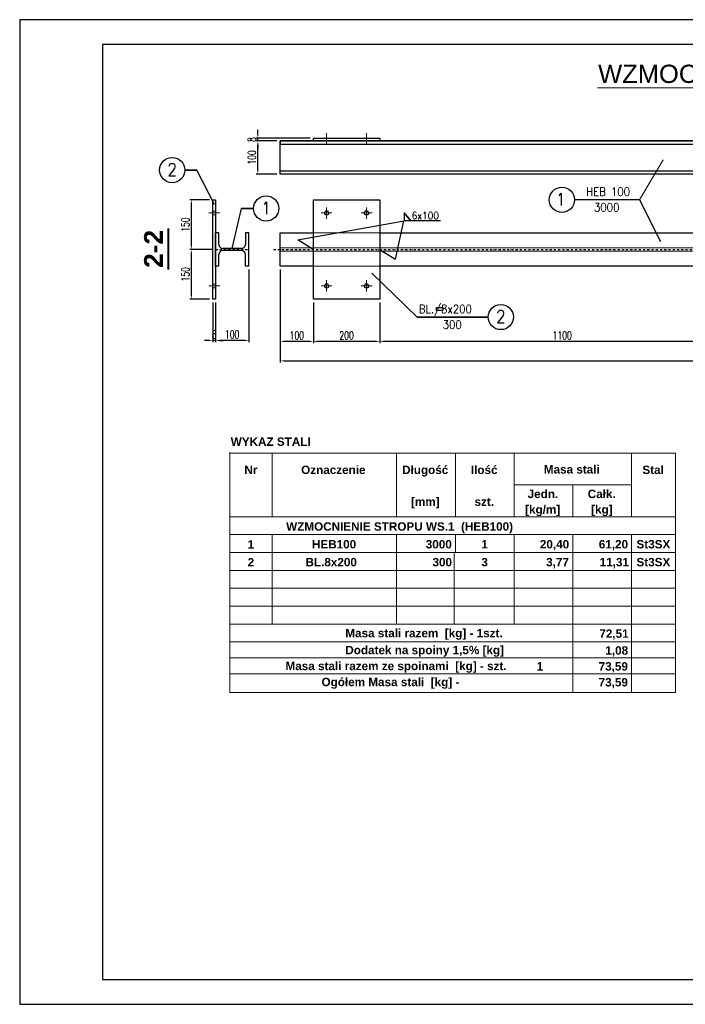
# Model space of a CAD drawing. Header units: centimetres. Extents: x -11084 to 18320, y 2736 to 15778.
# Tile 22 of 28: x 8844 to 10850, y 12810 to 15778. Entities that reach past the tile are written whole.
import ezdxf
from ezdxf.enums import TextEntityAlignment as Align

# ---------------------------------------------------------------- set-up
doc = ezdxf.new("R2010")
doc.units = ezdxf.units.CM
doc.linetypes.add('HIDDEN2', pattern=[4.7625, 3.175, -1.5875])
doc.linetypes.add('KRESKAKROPKA', pattern=[25.4, 12.7, -6.35, 0, -6.35])
for name, color, linetype, lineweight in [('---Osie', 4, 'KRESKAKROPKA', 25), ('---Stal+widok', 2, 'Continuous', 25), ('---Stal+wym', 9, 'Continuous', 15), ('_cienkie', 9, 'Continuous', 9), ('K---opis-50', 221, 'Continuous', 13), ('K_opis-25', 2, 'Continuous', 13), ('K_wymiar', 3, 'Continuous', 13)]:
    doc.layers.add(name, color=color, linetype=linetype, lineweight=lineweight)
for name, color, linetype in [('2', 2, 'Continuous'), ('3', 3, 'Continuous'), ('5', 3, 'Continuous'), ('7', 5, 'Continuous')]:
    doc.layers.add(name, color=color, linetype=linetype)
doc.styles.add('Arial prosty', font='arial.ttf')
doc.styles.add('ARIAL-bold', font='arialbd.ttf')
doc.styles.add('O3', font='ROMANS.SHX', dxfattribs={"width": 0.85})
doc.styles.add('WMF-Arial CE0', font='arialbd.ttf')
doc.styles.add('WYMIARY', font='ROMANS.shx', dxfattribs={"width": 0.7})
doc.dimstyles.new('10', dxfattribs={"dimtxt": 24, "dimasz": 12.5, "dimexe": 5, "dimexo": 10, "dimgap": 6, "dimtad": 1, "dimdec": 0, "dimrnd": 1, "dimzin": 9, "dimdsep": 46, "dimtxsty": 'WYMIARY', "dimcen": 5, "dimdle": 10, "dimclrd": 256, "dimclre": 256, "dimclrt": 11, "dimaunit": 1, "dimazin": 0, "dimtfac": 8e-05, "dimtdec": 0, "dimtix": 1, "dimtmove": 1, "dimatfit": 3, "dimfxl": 5, "dimtolj": 1, "dimtzin": 9, "dimarcsym": 0})

# ---------------------------------------------------------------- blocks, each defined once
blk = doc.blocks.new('*D251')
at = {"layer": '---Stal+wym', "linetype": 'ByBlock', "lineweight": -2, "transparency": 16777216}
for p, q in [((9928.9, 14925.1), (9928.9, 14803)), ((11028.9, 14925.1), (11028.9, 14803)), ((11016.4, 14808), (9941.4, 14808))]:
    blk.add_line(p, q, dxfattribs=at)
at = {"layer": '---Stal+wym', "linetype": 'ByBlock', "transparency": 16777216}
for points in [[(9941.4, 14810.1), (9941.4, 14805.9), (9928.9, 14808)], [(11016.4, 14810.1), (11016.4, 14805.9), (11028.9, 14808)]]:
    blk.add_solid(points, dxfattribs=at)
at = {"layer": 'Defpoints', "color": 0, "linetype": 'ByBlock', "transparency": 16777216}
for p in [(9928.9, 14935.1), (11028.9, 14935.1), (9928.9, 14808)]:
    blk.add_point(p, dxfattribs=at)
at = {"layer": '---Stal+wym', "color": 11, "linetype": 'ByBlock', "transparency": 16777216, "insert": (10478.9, 14826), "char_height": 24, "attachment_point": 5, "style": 'WYMIARY'}
blk.add_mtext('\\A1;1100', dxfattribs=at)
blk = doc.blocks.new('*D252')
at = {"layer": '---Stal+wym', "linetype": 'ByBlock', "lineweight": -2, "transparency": 16777216}
for p, q in [((9728.9, 14925.1), (9728.9, 14803)), ((9928.9, 14925.1), (9928.9, 14803)), ((9916.4, 14808), (9741.4, 14808))]:
    blk.add_line(p, q, dxfattribs=at)
at = {"layer": '---Stal+wym', "linetype": 'ByBlock', "transparency": 16777216}
for points in [[(9741.4, 14810.1), (9741.4, 14805.9), (9728.9, 14808)], [(9916.4, 14810.1), (9916.4, 14805.9), (9928.9, 14808)]]:
    blk.add_solid(points, dxfattribs=at)
at = {"layer": 'Defpoints', "color": 0, "linetype": 'ByBlock', "transparency": 16777216}
for p in [(9728.9, 14935.1), (9928.9, 14935.1), (9728.9, 14808)]:
    blk.add_point(p, dxfattribs=at)
at = {"layer": '---Stal+wym', "color": 11, "linetype": 'ByBlock', "transparency": 16777216, "insert": (9828.9, 14826), "char_height": 24, "attachment_point": 5, "style": 'WYMIARY'}
blk.add_mtext('\\A1;200', dxfattribs=at)
blk = doc.blocks.new('*D253')
at = {"layer": '---Stal+wym', "linetype": 'ByBlock', "lineweight": -2, "transparency": 16777216}
for p, q in [((9628.9, 15025.1), (9628.9, 14803)), ((9728.9, 14925.1), (9728.9, 14803)), ((9716.4, 14808), (9641.4, 14808))]:
    blk.add_line(p, q, dxfattribs=at)
at = {"layer": '---Stal+wym', "linetype": 'ByBlock', "transparency": 16777216}
for points in [[(9641.4, 14810.1), (9641.4, 14805.9), (9628.9, 14808)], [(9716.4, 14810.1), (9716.4, 14805.9), (9728.9, 14808)]]:
    blk.add_solid(points, dxfattribs=at)
at = {"layer": 'Defpoints', "color": 0, "linetype": 'ByBlock', "transparency": 16777216}
for p in [(9628.9, 15035.1), (9728.9, 14935.1), (9628.9, 14808)]:
    blk.add_point(p, dxfattribs=at)
at = {"layer": '---Stal+wym', "color": 11, "linetype": 'ByBlock', "transparency": 16777216, "insert": (9678.9, 14826), "char_height": 24, "attachment_point": 5, "style": 'WYMIARY'}
blk.add_mtext('\\A1;100', dxfattribs=at)
blk = doc.blocks.new('*D254')
at = {"layer": '---Stal+wym', "linetype": 'ByBlock', "lineweight": -2, "transparency": 16777216}
for p, q in [((9628.9, 15025.1), (9628.9, 14744.2)), ((12628.9, 15025.1), (12628.9, 14744.2)), ((9641.4, 14749.2), (12616.4, 14749.2))]:
    blk.add_line(p, q, dxfattribs=at)
at = {"layer": '---Stal+wym', "linetype": 'ByBlock', "transparency": 16777216}
for points in [[(9641.4, 14751.3), (9641.4, 14747.1), (9628.9, 14749.2)], [(12616.4, 14751.3), (12616.4, 14747.1), (12628.9, 14749.2)]]:
    blk.add_solid(points, dxfattribs=at)
at = {"layer": 'Defpoints', "color": 0, "linetype": 'ByBlock', "transparency": 16777216}
for p in [(9628.9, 15035.1), (12628.9, 15035.1), (12628.9, 14749.2)]:
    blk.add_point(p, dxfattribs=at)
at = {"layer": '---Stal+wym', "color": 11, "linetype": 'ByBlock', "transparency": 16777216, "insert": (11128.9, 14767.2), "char_height": 24, "attachment_point": 5, "style": 'WYMIARY'}
blk.add_mtext('\\A1;3000', dxfattribs=at)
blk = doc.blocks.new('*D255')
at = {"layer": '---Stal+wym', "linetype": 'ByBlock', "lineweight": -2, "transparency": 16777216}
for p, q in [((9534.1, 15025.1), (9534.1, 14805.9)), ((9434.1, 14925.1), (9434.1, 14805.9)), ((9521.6, 14810.9), (9446.6, 14810.9))]:
    blk.add_line(p, q, dxfattribs=at)
at = {"layer": '---Stal+wym', "linetype": 'ByBlock', "transparency": 16777216}
for points in [[(9446.6, 14812.9), (9446.6, 14808.8), (9434.1, 14810.9)], [(9521.6, 14812.9), (9521.6, 14808.8), (9534.1, 14810.9)]]:
    blk.add_solid(points, dxfattribs=at)
at = {"layer": 'Defpoints', "color": 0, "linetype": 'ByBlock', "transparency": 16777216}
for p in [(9534.1, 15035.1), (9434.1, 14935.1), (9434.1, 14810.9)]:
    blk.add_point(p, dxfattribs=at)
at = {"layer": '---Stal+wym', "color": 11, "linetype": 'ByBlock', "transparency": 16777216, "insert": (9484.1, 14828.9), "char_height": 24, "attachment_point": 5, "style": 'WYMIARY'}
blk.add_mtext('\\A1;100', dxfattribs=at)
blk = doc.blocks.new('*D256')
at = {"layer": '---Stal+wym', "linetype": 'ByBlock', "lineweight": -2, "transparency": 16777216}
for p, q in [((9426.1, 14925.1), (9426.1, 14805.9)), ((9434.1, 14925.1), (9434.1, 14805.9)), ((9413.6, 14810.9), (9401.1, 14810.9)), ((9434.1, 14810.9), (9426.1, 14810.9)), ((9446.6, 14810.9), (9459.1, 14810.9))]:
    blk.add_line(p, q, dxfattribs=at)
at = {"layer": '---Stal+wym', "linetype": 'ByBlock', "transparency": 16777216}
for points in [[(9413.6, 14812.9), (9413.6, 14808.8), (9426.1, 14810.9)], [(9446.6, 14812.9), (9446.6, 14808.8), (9434.1, 14810.9)]]:
    blk.add_solid(points, dxfattribs=at)
at = {"layer": 'Defpoints', "color": 0, "linetype": 'ByBlock', "transparency": 16777216}
for p in [(9426.1, 14935.1), (9434.1, 14935.1), (9426.1, 14810.9)]:
    blk.add_point(p, dxfattribs=at)
at = {"layer": '---Stal+wym', "color": 11, "linetype": 'ByBlock', "transparency": 16777216, "insert": (9430.1, 14828.9), "char_height": 24, "attachment_point": 5, "style": 'WYMIARY'}
blk.add_mtext('\\A1;8', dxfattribs=at)
blk = doc.blocks.new('*D257')
at = {"layer": '---Stal+wym', "linetype": 'ByBlock', "lineweight": -2, "transparency": 16777216}
for p, q in [((9424.1, 15085.1), (9356.1, 15085.1)), ((9361.1, 14947.6), (9361.1, 15072.6)), ((9416.1, 14935.1), (9356.1, 14935.1))]:
    blk.add_line(p, q, dxfattribs=at)
at = {"layer": '---Stal+wym', "linetype": 'ByBlock', "transparency": 16777216}
for points in [[(9359, 15072.6), (9363.1, 15072.6), (9361.1, 15085.1)], [(9359, 14947.6), (9363.1, 14947.6), (9361.1, 14935.1)]]:
    blk.add_solid(points, dxfattribs=at)
at = {"layer": 'Defpoints', "color": 0, "linetype": 'ByBlock', "transparency": 16777216}
for p in [(9361.1, 15085.1), (9434.1, 15085.1), (9426.1, 14935.1)]:
    blk.add_point(p, dxfattribs=at)
at = {"layer": '---Stal+wym', "color": 11, "linetype": 'ByBlock', "transparency": 16777216, "insert": (9343.1, 15010.1), "char_height": 24, "attachment_point": 5, "rotation": 90, "style": 'WYMIARY'}
blk.add_mtext('\\A1;150', dxfattribs=at)
blk = doc.blocks.new('*D258')
at = {"layer": '---Stal+wym', "linetype": 'ByBlock', "lineweight": -2, "transparency": 16777216}
for p, q in [((9416.1, 15235.1), (9356.1, 15235.1)), ((9361.1, 15097.6), (9361.1, 15222.6)), ((9424.1, 15085.1), (9356.1, 15085.1))]:
    blk.add_line(p, q, dxfattribs=at)
at = {"layer": '---Stal+wym', "linetype": 'ByBlock', "transparency": 16777216}
for points in [[(9359, 15222.6), (9363.1, 15222.6), (9361.1, 15235.1)], [(9359, 15097.6), (9363.1, 15097.6), (9361.1, 15085.1)]]:
    blk.add_solid(points, dxfattribs=at)
at = {"layer": 'Defpoints', "color": 0, "linetype": 'ByBlock', "transparency": 16777216}
for p in [(9361.1, 15235.1), (9426.1, 15235.1), (9434.1, 15085.1)]:
    blk.add_point(p, dxfattribs=at)
at = {"layer": '---Stal+wym', "color": 11, "linetype": 'ByBlock', "transparency": 16777216, "insert": (9343.1, 15160.1), "char_height": 24, "attachment_point": 5, "rotation": 90, "style": 'WYMIARY'}
blk.add_mtext('\\A1;150', dxfattribs=at)
blk = doc.blocks.new('*D218')
at = {"layer": '---Stal+wym', "linetype": 'ByBlock', "lineweight": -2, "transparency": 16777216}
for p, q in [((9618.9, 15412.4), (9556.5, 15412.4)), ((9561.5, 15324.9), (9561.5, 15399.9)), ((9618.9, 15312.4), (9556.5, 15312.4))]:
    blk.add_line(p, q, dxfattribs=at)
at = {"layer": '---Stal+wym', "linetype": 'ByBlock', "transparency": 16777216}
for points in [[(9559.5, 15399.9), (9563.6, 15399.9), (9561.5, 15412.4)], [(9559.5, 15324.9), (9563.6, 15324.9), (9561.5, 15312.4)]]:
    blk.add_solid(points, dxfattribs=at)
at = {"layer": 'Defpoints', "color": 0, "linetype": 'ByBlock', "transparency": 16777216}
for p in [(9561.5, 15412.4), (9628.9, 15412.4), (9628.9, 15312.4)]:
    blk.add_point(p, dxfattribs=at)
at = {"layer": '---Stal+wym', "color": 11, "linetype": 'ByBlock', "transparency": 16777216, "insert": (9543.5, 15362.4), "char_height": 24, "attachment_point": 5, "rotation": 90, "style": 'WYMIARY'}
blk.add_mtext('\\A1;100', dxfattribs=at)
blk = doc.blocks.new('*D219')
at = {"layer": '---Stal+wym', "linetype": 'ByBlock', "lineweight": -2, "transparency": 16777216}
for p, q in [((9561.5, 15432.9), (9561.5, 15445.4)), ((9718.9, 15420.4), (9556.5, 15420.4)), ((9618.9, 15412.4), (9556.5, 15412.4)), ((9561.5, 15412.4), (9561.5, 15420.4)), ((9561.5, 15399.9), (9561.5, 15387.4))]:
    blk.add_line(p, q, dxfattribs=at)
at = {"layer": '---Stal+wym', "linetype": 'ByBlock', "transparency": 16777216}
for points in [[(9559.5, 15432.9), (9563.6, 15432.9), (9561.5, 15420.4)], [(9559.5, 15399.9), (9563.6, 15399.9), (9561.5, 15412.4)]]:
    blk.add_solid(points, dxfattribs=at)
at = {"layer": 'Defpoints', "color": 0, "linetype": 'ByBlock', "transparency": 16777216}
for p in [(9561.5, 15420.4), (9628.9, 15412.4), (9728.9, 15420.4)]:
    blk.add_point(p, dxfattribs=at)
at = {"layer": '---Stal+wym', "color": 11, "linetype": 'ByBlock', "transparency": 16777216, "insert": (9543.5, 15416.4), "char_height": 24, "attachment_point": 5, "rotation": 90, "style": 'WYMIARY'}
blk.add_mtext('\\A1;8', dxfattribs=at)

msp = doc.modelspace()

# ---------------------------------------------------------------- linework, layer by layer
at = {"layer": '---Osie', "ltscale": 0.5}
for points in [[(9434.051206, 15085.104474), (9534.051206, 15085.104474)], [(9608.894844, 15085.104474), (12648.894844, 15085.104474)]]:
    msp.add_lwpolyline(points, dxfattribs=at)
at = {"layer": '---Stal+widok'}
for points in [[(12628.894844, 15312.384998), (9628.894844, 15312.384998), (9628.894844, 15412.384998), (12628.894844, 15412.384998)], [(9628.894844, 15402.384998), (12628.894844, 15402.384998), (12628.894844, 15412.384998), (9628.894844, 15412.384998)], [(9728.894844, 15420.384998), (9928.894844, 15420.384998), (9928.894844, 15412.384998), (9728.894844, 15412.384998)], [(12628.894844, 15312.384998), (9628.894844, 15312.384998), (9628.894844, 15322.384998), (12628.894844, 15322.384998)], [(9426.051206, 15235.104474), (9434.051206, 15235.104474), (9434.051206, 14935.104474), (9426.051206, 14935.104474)], [(9728.894844, 15235.104474), (9928.894844, 15235.104474), (9928.894844, 14935.104474), (9728.894844, 14935.104474)]]:
    msp.add_lwpolyline(points, close=True, dxfattribs=at)
for points in [[(9728.894844, 15035.104474), (9628.894844, 15035.104474), (9628.894844, 15135.104474), (9728.894844, 15135.104474)], [(9928.894844, 15135.104474), (11028.894844, 15135.104474)], [(11028.894844, 15035.104474), (9928.894844, 15035.104474)]]:
    msp.add_lwpolyline(points, dxfattribs=at)
for centre in [(9768.888747, 15195.104474), (9888.900942, 15195.104474), (9768.888747, 14975.104474), (9888.900942, 14975.104474)]:
    msp.add_circle(centre, 6.5, dxfattribs=at)
at = {"layer": '---Stal+wym', "linetype": 'ByBlock'}
for points in [[(9426.051206, 15200.604474), (9434.051206, 15200.604474), (9434.051206, 15189.604474), (9426.051206, 15189.604474)], [(9426.051206, 14969.604474), (9434.051206, 14969.604474), (9434.051206, 14980.604474), (9426.051206, 14980.604474)]]:
    msp.add_lwpolyline(points, close=True, dxfattribs=at)
at = {"color": 1, "linetype": 'Continuous'}
for p, q in [((9444.051206, 15135.104474), (9434.051206, 15135.104474)), ((9434.051206, 15035.104474), (9434.051206, 15135.104474)), ((9444.051206, 15100.104474), (9444.051206, 15135.104474)), ((9524.051206, 15135.104474), (9524.051206, 15100.104474)), ((9534.051206, 15135.104474), (9524.051206, 15135.104474)), ((9534.051206, 15035.104474), (9534.051206, 15135.104474)), ((9512.051206, 15088.104474), (9456.051206, 15088.104474)), ((9512.051206, 15082.104474), (9456.051206, 15082.104474)), ((9444.051206, 15035.104474), (9444.051206, 15070.104474)), ((9524.051206, 15035.104474), (9524.051206, 15070.104474)), ((9444.051206, 15035.104474), (9434.051206, 15035.104474)), ((9534.051206, 15035.104474), (9524.051206, 15035.104474))]:
    msp.add_line(p, q, dxfattribs=at)
msp.add_lwpolyline([(8843.714135, 12809.685219), (13043.714135, 12809.685219), (13043.714135, 15777.685219), (8843.714135, 15777.685219)], close=True)
at = {"color": 7, "lineweight": 0}
for points in [[(9477.294567, 14474.281905), (9477.294567, 13749.263751)], [(9477.294567, 14471.112348), (10820.790345, 14471.112348)], [(9604.869217, 14471.112348), (9604.869217, 14279.354178)], [(9979.669278, 14471.112348), (9979.669278, 14279.354178)], [(10156.76825, 14471.112348), (10156.76825, 14279.354178)], [(10333.867222, 14471.112348), (10333.867222, 14279.354178)], [(10688.065165, 14471.112348), (10688.065165, 14279.354178)], [(10820.790345, 14471.112348), (10820.790345, 13749.263751)], [(10333.867222, 14375.233263), (10688.065165, 14375.233263)], [(10510.966193, 14375.233263), (10510.966193, 14279.354178)], [(9477.294567, 14279.354178), (10820.790345, 14279.354178)], [(9477.294567, 14225.471717), (10820.790345, 14225.471717)], [(9604.869217, 14225.471717), (9604.869217, 14171.589255)], [(9979.669278, 14225.471717), (9979.669278, 14171.589255)], [(10156.76825, 14225.471717), (10156.76825, 14171.589255)], [(10333.867222, 14225.471717), (10333.867222, 14171.589255)], [(10510.966193, 14225.471717), (10510.966193, 13749.263751)], [(10688.065165, 14225.471717), (10688.065165, 13749.263751)], [(9477.294567, 14171.589255), (10684.895608, 14171.589255)], [(9477.294567, 14171.589255), (10820.790345, 14171.589255)], [(9604.869217, 14171.589255), (9604.869217, 13956.059411)], [(9979.669278, 14171.589255), (9979.669278, 13956.059411)], [(10153.598693, 14168.419699), (10153.598693, 13956.059411)], [(10333.867222, 14171.589255), (10333.867222, 13956.059411)], [(10684.895608, 14171.589255), (10817.620788, 14171.589255)], [(9477.294567, 14117.706794), (10820.790345, 14117.706794)], [(9477.294567, 14063.824333), (10820.790345, 14063.824333)], [(9477.294567, 14009.941872), (10820.790345, 14009.941872)], [(9477.294567, 13956.059411), (10820.790345, 13956.059411)], [(9477.294567, 13902.176949), (10684.895608, 13902.176949)], [(10684.895608, 13902.176949), (10820.790345, 13902.176949)], [(9477.294567, 13854.237407), (10820.790345, 13854.237407)], [(9477.294567, 13806.297864), (10820.790345, 13806.297864)], [(9477.294567, 13749.263751), (10820.790345, 13749.263751)]]:
    msp.add_lwpolyline(points, dxfattribs=at)
at = {"color": 1, "linetype": 'Continuous'}
for centre, start, end in [((9456.051206, 15100.104474), 180, 270), ((9456.051206, 15070.104474), 90, 180), ((9512.051206, 15100.104474), 270, 0), ((9512.051206, 15070.104474), 0, 90)]:
    msp.add_arc(centre, 12, start, end, dxfattribs=at)
at = {"layer": '3'}
for p, q in [((9340.761549, 15324.353516), (9377.298928, 15324.353497)), ((9377.298928, 15324.353497), (9340.761549, 15324.353401)), ((10711.890659, 15234.83741), (10516.035508, 15234.837295)), ((9548.659004, 15208.675721), (9512.121625, 15208.675701)), ((9512.121625, 15208.675701), (9548.659004, 15208.675606)), ((10255.93613, 14881.333551), (10041.382977, 14881.333436)), ((10041.382977, 14881.333551), (10255.93613, 14881.333436))]:
    msp.add_line(p, q, dxfattribs=at)
for centre in [(9303.384882, 15324.353401), (10478.021079, 15234.837295), (9586.673433, 15208.675606), (10293.950559, 14881.333436)]:
    msp.add_circle(centre, 38.014429, dxfattribs=at)
at = {"layer": '5'}
for points in [[(9430.535049, 15220.389087), (9377.298928, 15324.353497)], [(10711.890659, 15234.83741), (10775.415463, 15109.380901)], [(9484.051206, 15088.104474), (9512.121625, 15208.675701)], [(9727.92017, 15085.104474), (9682.472188, 15114.589972), (10002.6251, 15170.907037)], [(9927.92017, 15085.104474), (9975.879894, 15055.467705), (10001.860065, 15170.907037)], [(10112.1234, 15170.907037), (10001.860065, 15170.907037)], [(10002.6251, 15195.062184), (10022.487809, 15170.907037)], [(10022.487809, 15170.907037), (10002.6251, 15195.062184), (10002.6251, 15170.907037)], [(10041.382977, 14881.333551), (9905.064924, 15013.598595)]]:
    msp.add_lwpolyline(points, dxfattribs=at)
msp.add_lwpolyline([(10099.888636, 14910.179495), (10119.412943, 14910.179495), (10119.412943, 14900.635589), (10099.888636, 14900.635589)], close=True, dxfattribs=at)
at = {"layer": '7', "color": 6}
msp.add_lwpolyline([(9093.714135, 12884.685219), (12968.714135, 12884.685219), (12968.714135, 15702.685219), (9093.714135, 15702.685219)], close=True, dxfattribs=at)
at = {"layer": '_cienkie', "linetype": 'HIDDEN2', "ltscale": 0.5}
for points in [[(9768.888747, 15435.354204), (9768.888747, 15401.01584)], [(9888.900942, 15435.354204), (9888.900942, 15401.01584)], [(9768.888747, 15177.524617), (9768.888747, 15211.862982)], [(9888.900942, 15177.524617), (9888.900942, 15211.862982)], [(9414.158259, 15195.104474), (9447.336141, 15195.104474)], [(9784.545259, 15195.104474), (9751.367377, 15195.104474)], [(9873.244429, 15195.104474), (9906.422312, 15195.104474)], [(9928.894844, 15135.104474), (9728.894844, 15135.104474)], [(9628.894844, 15090.104474), (12628.894844, 15090.104474)], [(9628.894844, 15080.104474), (12628.894844, 15080.104474)], [(9928.894844, 15035.104474), (9728.894844, 15035.104474)], [(9768.888747, 14992.684332), (9768.888747, 14958.345967)], [(9888.900942, 14992.684332), (9888.900942, 14958.345967)], [(9414.158259, 14975.104474), (9447.336141, 14975.104474)], [(9414.158259, 14975.104474), (9447.336141, 14975.104474)], [(9784.545259, 14975.104474), (9751.367377, 14975.104474)], [(9873.244429, 14975.104474), (9906.422312, 14975.104474)]]:
    msp.add_lwpolyline(points, dxfattribs=at)
at = {"layer": 'K---opis-50', "const_width": 5.67}
msp.add_lwpolyline([(9291.721353, 15024.137171), (9291.721353, 15148.984521)], dxfattribs=at)
at = {"layer": 'K_opis-25', "const_width": 3}
msp.add_lwpolyline([(10584.312423, 15572.519529), (11723.924719, 15572.519529)], dxfattribs=at)
at = {"layer": 'K_wymiar', "linetype": 'Continuous', "ltscale": 2.5}
msp.add_lwpolyline([(10711.890659, 15234.83741), (10783.504671, 15354.836031)], dxfattribs=at)

# ---------------------------------------------------------------- texts
at = {"color": 7, "lineweight": 0, "style": 'WMF-Arial CE0'}
for s, p in [('WYKAZ STALI', (9479.779177, 14493.046694)), ('Nr', (9520.875969, 14408.117412)), ('Oznaczenie', (9692.032022, 14408.117412)), ('Długość', (9996.30945, 14408.117412)), ('Ilość', (10203.519209, 14408.117412)), ('Masa stali', (10423.407194, 14409.70219)), ('Stal', (10720.553119, 14408.117412)), ('Całk.', (10555.736179, 14335.613806)), ('[mm]', (10023.250681, 14312.238327)), ('szt.', (10214.612657, 14312.238327)), ('Jedn.', (10374.675262, 14335.613806)), ('[kg/m]', (10367.147565, 14288.862847)), ('[kg]', (10566.037238, 14288.862847)), ('WZMOCNIENIE STROPU WS.1  (HEB100)', (9646.865842, 14237.357554)), ('1', (9530.780833, 14183.475092)), ('HEB100', (9724.519977, 14183.871287)), ('3000', (10067.624472, 14183.871287)), ('1', (10235.214774, 14183.871287)), ('20,40', (10411.521357, 14183.871287)), ('61,20', (10589.040737, 14183.871287)), ('St3SX', (10702.724364, 14183.871287)), ('2', (9530.780833, 14129.592631)), ('BL.8x200', (9705.106443, 14129.988826)), ('300', (10087.830395, 14129.988826)), ('3', (10235.214774, 14129.988826)), ('3,77', (10430.400634, 14129.988826)), ('11,31', (10591.722701, 14129.988826)), ('St3SX', (10702.724364, 14129.988826)), ('Masa stali razem  [kg] - 1szt.', (9825.153397, 13916.043759)), ('72,51', (10590.72493, 13914.458981)), ('Dodatek na spoiny 1,5% [kg]', (9825.153397, 13864.93466)), ('1,08', (10608.826251, 13863.746076)), ('Masa stali razem ze spoinami  [kg] - szt.', (9644.884869, 13816.995117)), ('1', (10402.012687, 13815.806534)), ('73,59', (10588.620328, 13815.806534)), ('Ogółem Masa stali  [kg] - ', (9753.44218, 13768.65938)), ('73,59', (10588.620328, 13767.866991))]:
    msp.add_text(s, height=25.245, dxfattribs=at).set_placement(p)
at = {"layer": '2', "style": 'O3', "width": 0.9}
for s, p in [('2', (9303.145774, 15307.318837)), ('1', (9586.434325, 15191.641041)), ('1', (10474.269878, 15217.80273)), ('2', (10293.711451, 14864.298871))]:
    msp.add_text(s, height=37.29375, dxfattribs=at).set_placement(p, align=Align.CENTER)
at = {"layer": '3', "style": 'WYMIARY', "width": 0.9}
for s, height, p in [('HEB 100', 24.8625, (10550.922157, 15246.864324)), ('6x100', 22, (10025.157047, 15176.150725)), ('3000', 24.8625, (10574.583322, 15199.522831)), ('BL./8x200', 24.8625, (10046.593413, 14893.360465)), ('300', 24.8625, (10118.628793, 14846.018972))]:
    msp.add_text(s, height=height, dxfattribs=at).set_placement(p)
at = {"layer": 'K---opis-50', "style": 'ARIAL-bold'}
msp.add_text('2-2', height=56.7, rotation=90.000050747, dxfattribs=at).set_placement((9275.30688, 15029.657765))
at = {"layer": 'K_opis-25', "color": 6, "style": 'Arial prosty'}
msp.add_text('WZMOCNIENIE STROPU  WS.1', height=55, dxfattribs=at).set_placement((10587.0898, 15587.009423))

# ---------------------------------------------------------------- dimensions: what is measured, and where the dimension line sits
at = {"layer": '---Stal+wym', "linetype": 'ByBlock'}
for base, p1, p2, angle, picture, middle in [((9561.546511, 15420.384998), (9628.894844, 15412.384998), (9728.894844, 15420.384998), 90, '*D219', (9543.546511, 15416.384998)), ((9561.546511, 15412.384998), (9628.894844, 15312.384998), (9628.894844, 15412.384998), 90, '*D218', (9543.546511, 15362.384998)), ((9361.057706, 15235.104474), (9434.051206, 15085.104474), (9426.051206, 15235.104474), 90, '*D258', (9343.057706, 15160.104474)), ((9361.057706, 15085.104474), (9426.051206, 14935.104474), (9434.051206, 15085.104474), 90, '*D257', (9343.057706, 15010.104474)), ((9434.051206, 14810.860712), (9534.051206, 15035.104474), (9434.051206, 14935.104474), 180, '*D255', (9484.051206, 14828.860712)), ((9426.051206, 14810.860712), (9434.051206, 14935.104474), (9426.051206, 14935.104474), 180, '*D256', (9430.051206, 14828.860712))]:
    dim = msp.add_linear_dim(base=base, p1=p1, p2=p2, angle=angle, dimstyle='10', dxfattribs=at)
    dim.commit()
    dim.dimension.update_dxf_attribs({"geometry": picture, "text_midpoint": middle})
for base, p1, p2, picture, middle in [((9628.894844, 14807.991067), (9728.894844, 14935.104474), (9628.894844, 15035.104474), '*D253', (9678.894844, 14825.991067)), ((12628.894844, 14749.204729), (9628.894844, 15035.104474), (12628.894844, 15035.104474), '*D254', (11128.894844, 14767.204729)), ((9728.894844, 14807.991067), (9928.894844, 14935.104474), (9728.894844, 14935.104474), '*D252', (9828.894844, 14825.991067)), ((9928.894844, 14807.991067), (11028.894844, 14935.104474), (9928.894844, 14935.104474), '*D251', (10478.894844, 14825.991067))]:
    dim = msp.add_linear_dim(base=base, p1=p1, p2=p2, dimstyle='10', dxfattribs=at)
    dim.commit()
    dim.dimension.update_dxf_attribs({"geometry": picture, "text_midpoint": middle})

doc.saveas('drawing.dxf')
